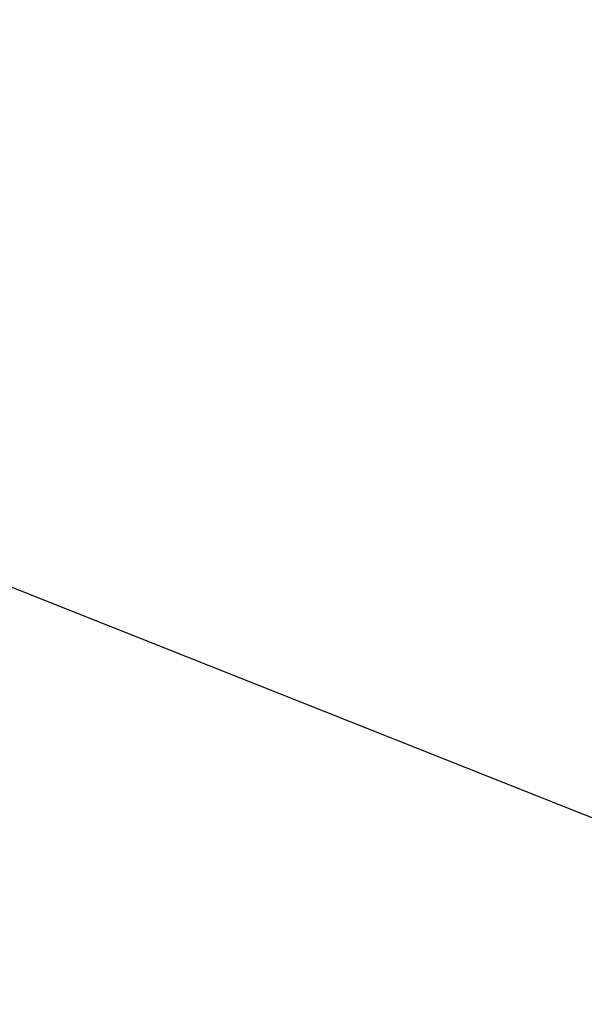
# Model space of a CAD drawing. Extents: x 3.8 to 27.2, y -11.7 to 11.7.
# Tile 23 of 58: x 6.73287 to 6.73505, y -7.29452 to -7.29072. Entities that reach past the tile are written whole.
import ezdxf

# ---------------------------------------------------------------- set-up
doc = ezdxf.new("R2010")
doc.units = 0
doc.header["$MEASUREMENT"] = 0
doc.layers.get('0').update_dxf_attribs({"linetype": 'CONTINUOUS'})

# ---------------------------------------------------------------- blocks, each defined once
blk = doc.blocks.new('LUXORA_ZWIS_MA_Y_STL')
at = {"color": 0}
blk.add_line((6.2177006, -7.0882193, 0.980498), (6.7447734, -7.2976492, 0.5462791), dxfattribs=at)
blk.add_line((6.2177006, -7.0882193, 0.980498), (6.7447734, -7.2976492, 0.5462791), dxfattribs=at)
mesh = blk.add_polyface(dxfattribs=at)
corners = [(6.8157569, -7.2622567, 4.2368551), (6.7336003, -7.3302886, 4.2232168), (6.8180198, -7.2651913, 4.2232168), (6.7387366, -7.3216488, 4.2368551)]
mesh.append_faces([[corners[k] for k in face] for face in [(0, 1, 2), (1, 0, 3)]], dxfattribs={"vtx0": -1, "color": 0})
mesh = blk.add_polyface(dxfattribs=at)
corners = [(6.8238939, -7.2728086, 4.2128625), (6.7336003, -7.3302886, 4.2232168), (6.7333408, -7.3426362, 4.2128625), (6.8180198, -7.2651913, 4.2232168)]
mesh.append_faces([[corners[k] for k in face] for face in [(0, 1, 2), (1, 0, 3)]], dxfattribs={"vtx0": -1, "color": 0})
mesh = blk.add_polyface(dxfattribs=at)
corners = [(6.8238939, -7.2728086, 4.2128625), (6.7333408, -7.3426362, 4.2128625), (6.7351039, -7.3493321, 4.2097044)]
mesh.append_faces([[corners[k] for k in face] for face in [(0, 1, 2)]], dxfattribs={"color": 0})

msp = doc.modelspace()

# ---------------------------------------------------------------- block references
at = {"color": 0}
msp.add_blockref('LUXORA_ZWIS_MA_Y_STL', (0, 0), dxfattribs=at)

doc.saveas('drawing.dxf')
